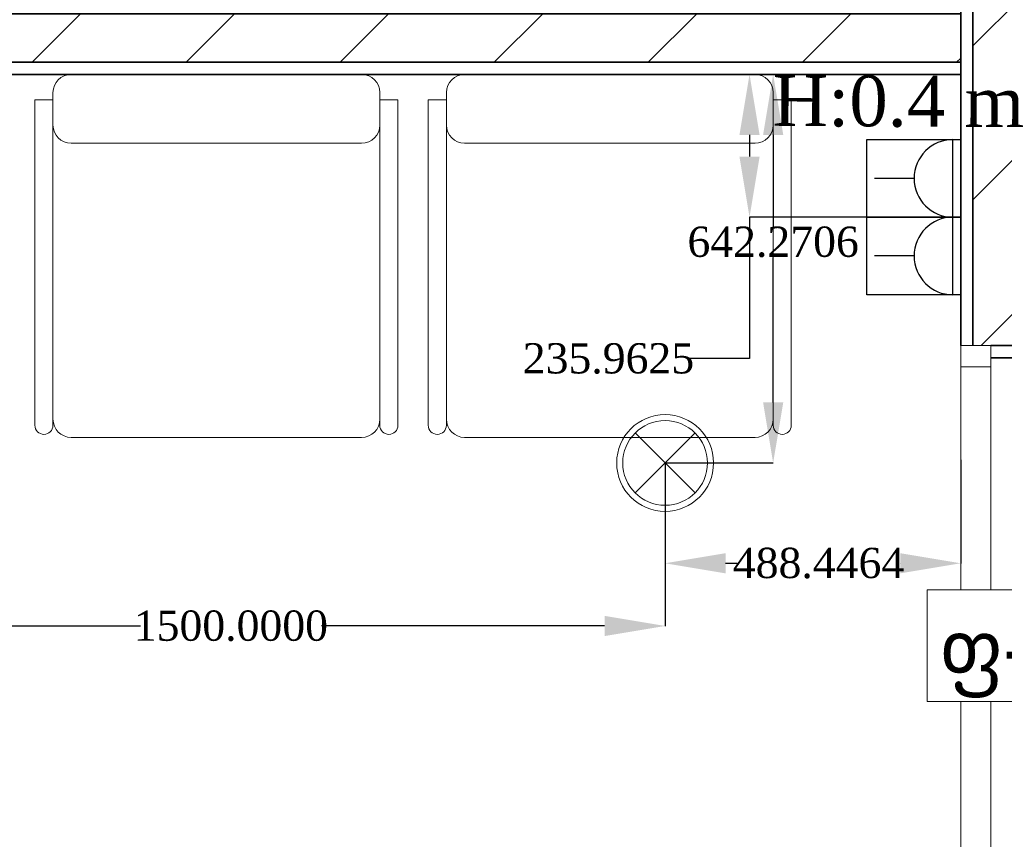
# Model space of a CAD drawing. Header units: inches. Extents: x -78787 to 29484, y -9517 to 23232.
# Tile 29 of 256: x -11399 to -9772, y -3499 to -2144. Entities that reach past the tile are written whole.
import ezdxf

# ---------------------------------------------------------------- set-up
doc = ezdxf.new("R2010")
doc.units = ezdxf.units.IN
doc.header["$MEASUREMENT"] = 0
doc.set_wipeout_variables(frame=1)
doc.linetypes.add('Hidden', pattern=[317.5, 211.666667, -105.833333])
for name, color, linetype in [('- განათება', 7, 'Continuous'), ('- საშტეფცელო როზეტები', 7, 'Continuous'), ('New_Structural - Bearing', 7, 'Continuous'), ('Structural - Bearing', 7, 'Continuous')]:
    doc.layers.add(name, color=color, linetype=linetype)
for name, color, linetype, lineweight in [('New_Annotation - Text_Pen_No__20', 1, 'Continuous', 0), ('New_Archicad Windows_Pen_No__1', 7, 'Continuous', 13), ('New_Interior - Furniture _Pen_No__1', 7, 'Continuous', 13), ('New_Structural - Bearing_Pen_No__1', 7, 'Continuous', 13), ('New_Structural - Bearing_Pen_No__6', 5, 'Continuous', 35)]:
    doc.layers.add(name, color=color, linetype=linetype, lineweight=lineweight)
for name, color, linetype, lineweight, true_color in [('New_Interior - Lamp_Pen_No__77', 7, 'Continuous', 20, 0xffeb28), ('New_Structural - Bearing_Pen_No__57', 7, 'Continuous', 25, 0xdcd214), ('Structural - Bearing_Pen_No__102', 7, 'Continuous', 13, 0xcccccc)]:
    doc.layers.add(name, color=color, linetype=linetype, lineweight=lineweight, true_color=true_color)
doc.styles.add('GENERATED_STYLE_2', font='txt')
doc.styles.get("Standard").update_dxf_attribs({"font": 'arial.ttf'})
doc.dimstyles.get("Standard").update_dxf_attribs({"dimtxt": 0.18, "dimasz": 0.18, "dimexe": 0.18, "dimexo": 0.0625, "dimgap": 0.09, "dimtad": 0, "dimtih": 1, "dimtoh": 1, "dimdec": 4, "dimzin": 0, "dimdsep": 46, "dimtxsty": 'Standard', "dimcen": 0.09, "dimadec": 0, "dimazin": 0, "dimtfac": 1, "dimtdec": 4, "dimtofl": 0, "dimtmove": 0, "dimatfit": 3, "dimfxl": 1, "dimtolj": 1, "dimtzin": 0, "dimarcsym": 0})
pattern_1 = [(45, (0, 0), (-127.2792, 127.2792), [])]

# ---------------------------------------------------------------- blocks, each defined once
blk = doc.blocks.new('Wall_53', base_point=(-35183.8, 18905.3))
at = {"layer": 'New_Structural - Bearing_Pen_No__57', "linetype": 'Continuous', "lineweight": 25, "true_color": 0xdcd214}
h = blk.add_hatch(dxfattribs=at)
h.set_pattern_fill('MASONRY_BLOCK', color=52, style=0, pattern_type=2)
h.set_pattern_definition(pattern_1)
h.paths.add_polyline_path([(-37945.7, 18885.3), (-38025.7, 18885.3), (-38025.7, 18805.3)])
h = blk.add_hatch(dxfattribs=at)
h.set_pattern_fill('MASONRY_BLOCK', color=52, style=0, pattern_type=2)
h.set_pattern_definition(pattern_1)
h.paths.add_polyline_path([(-37945.7, 18885.3), (-38025.7, 18805.3), (-37945.7, 18805.3)])
h = blk.add_hatch(dxfattribs=at)
h.set_pattern_fill('MASONRY_BLOCK', color=52, style=0, pattern_type=2)
h.set_pattern_definition(pattern_1)
h.paths.add_polyline_path([(-37945.7, 18885.3), (-37945.7, 18805.3), (-35183.8, 18805.3), (-35183.8, 18885.3)])
at = {"layer": 'New_Structural - Bearing_Pen_No__1', "color": 7, "linetype": 'Continuous', "lineweight": 13, "flags": 128}
for points in [[(-35183.8, 18905.3), (-35183.8, 18885.3)], [(-35183.8, 18885.3), (-35183.8, 18805.3)], [(-38045.7, 18785.3), (-38045.7, 18805.3)], [(-35183.8, 18805.3), (-35183.8, 18785.3)]]:
    blk.add_lwpolyline(points, dxfattribs=at)
at = {"layer": 'New_Structural - Bearing_Pen_No__6', "color": 5, "linetype": 'Continuous', "lineweight": 35}
for p, q in [((-37945.7, 18905.3), (-37945.7, 18885.3)), ((-38025.7, 18885.3), (-38025.7, 18805.3)), ((-35183.8, 18885.3), (-37945.7, 18885.3)), ((-38025.7, 18805.3), (-37945.7, 18805.3)), ((-37945.7, 18805.3), (-35183.8, 18805.3))]:
    blk.add_line(p, q, dxfattribs=at)
at = {"layer": 'New_Structural - Bearing_Pen_No__6', "color": 5, "linetype": 'Continuous', "lineweight": 35, "flags": 128}
for points in [[(-35183.8, 18905.3), (-37925.7, 18905.3)], [(-38045.7, 18785.3), (-35183.8, 18785.3)]]:
    blk.add_lwpolyline(points, dxfattribs=at)
blk = doc.blocks.new('Horizontal Multi-Sash Window_8')
at = {"layer": 'New_Archicad Windows_Pen_No__1', "color": 7, "linetype": 'Continuous', "lineweight": 13}
for p, q in [((-500, 70), (-480, 70)), ((-480, 70), (480, 70)), ((-480, 0), (-480, 70)), ((500, 70), (480, 70)), ((480, 0), (480, 70)), ((-500, 0), (-465, 0)), ((-500, 0), (-500, -30)), ((-500, 0), (-500, -30)), ((-465, 0), (-465, -50)), ((-465, 0), (465, 0)), ((465, -50), (465, 0)), ((465, 0), (500, 0)), ((500, 0), (500, -30)), ((500, 0), (500, -30)), ((-500, -30), (-500, -50)), ((-500, -30), (-500, -50)), ((500, -30), (500, -50)), ((500, -30), (500, -50)), ((-500, -50), (500, -50)), ((-465, -50), (-500, -50)), ((465, -50), (-465, -50)), ((500, -50), (465, -50))]:
    blk.add_line(p, q, dxfattribs=at)
blk = doc.blocks.new('Wall_103', base_point=(-35063.8, 16036.9))
at = {"layer": 'New_Structural - Bearing_Pen_No__57', "linetype": 'Continuous', "lineweight": 25, "true_color": 0xdcd214}
h = blk.add_hatch(dxfattribs=at)
h.set_pattern_fill('MASONRY_BLOCK', color=52, style=0, pattern_type=2)
h.set_pattern_definition(pattern_1)
h.paths.add_polyline_path([(-35163.8, 18336.9), (-35133.8, 18336.9), (-35083.8, 18336.9), (-35083.8, 19793), (-35163.8, 19793)])
at = {"layer": 'New_Structural - Bearing_Pen_No__1', "color": 7, "linetype": 'Continuous', "lineweight": 13}
for p, q in [((-35163.8, 18336.9), (-35183.8, 18336.9)), ((-35133.8, 18336.9), (-35163.8, 18336.9)), ((-35133.8, 18336.9), (-35133.8, 18316.9))]:
    blk.add_line(p, q, dxfattribs=at)
at = {"layer": 'New_Structural - Bearing_Pen_No__6', "color": 5, "linetype": 'Continuous', "lineweight": 35}
for p, q in [((-35163.8, 19793), (-35163.8, 18336.9)), ((-35083.8, 18336.9), (-35133.8, 18336.9)), ((-35133.8, 18316.9), (-35063.8, 18316.9))]:
    blk.add_line(p, q, dxfattribs=at)
at = {"layer": 'New_Structural - Bearing_Pen_No__6', "color": 5, "linetype": 'Continuous', "lineweight": 35, "flags": 128}
blk.add_lwpolyline([(-35183.8, 20488), (-35183.8, 18336.9)], dxfattribs=at)
at = {"layer": 'New_Archicad Windows_Pen_No__1', "color": 7, "linetype": 'Continuous', "lineweight": 13, "xscale": -1, "zscale": 1000, "rotation": 270}
blk.add_blockref('Horizontal Multi-Sash Window_8', (-35133.8, 17836.9), dxfattribs=at)
blk = doc.blocks.new('Armchair 02')
at = {"layer": 'New_Interior - Furniture _Pen_No__1', "color": 7, "linetype": 'Continuous', "lineweight": 13}
for p, q in [((60, 600), (300, 600)), ((540, 600), (300, 600)), ((30, 558), (30, 570)), ((570, 558), (570, 570)), ((0, 20), (0, 558)), ((0, 558), (30, 558)), ((30, 30), (30, 558)), ((600, 558), (570, 558)), ((570, 30), (570, 558)), ((600, 20), (600, 558)), ((300, 486.2), (60, 486.2)), ((300, 486.2), (540, 486.2)), ((30, 30), (30, 20)), ((570, 30), (570, 20)), ((300, 0), (60, 0)), ((300, 0), (540, 0))]:
    blk.add_line(p, q, dxfattribs=at)
for centre, radius, start, end in [((60, 570), 30, 90, 180), ((540, 570), 30, 0, 90), ((60, 516.2), 30, 180, 270), ((540, 516.2), 30, 270, 0), ((15, 20), 15, 180, 0), ((60, 30), 30, 180, 270), ((540, 30), 30, 270, 0), ((585, 20), 15, 180, 0)]:
    blk.add_arc(centre, radius, start, end, dxfattribs=at)
blk = doc.blocks.new('Beam_7', base_point=(-35008.8, 14663))
at = {"layer": 'Structural - Bearing_Pen_No__102', "color": 254, "linetype": 'Hidden', "lineweight": 13, "true_color": 0xcccccc}
blk.add_line((-35183.8, 14838), (-35183.8, 20488), dxfattribs=at)
blk = doc.blocks.new('2-იანი ჩარჩო')
at = {"layer": '- საშტეფცელო როზეტები', "color": 5}
blk.add_line((8600.4, 3737), (8600.4, 3582), dxfattribs=at)
for points in [[(8472.1, 3582), (8472.1, 3737), (8600.4, 3737)], [(8600.4, 3737), (8728.7, 3737), (8728.7, 3582), (8600.4, 3582)], [(8600.4, 3582), (8472.1, 3582)]]:
    blk.add_lwpolyline(points, dxfattribs=at)
blk = doc.blocks.new('- საშტეფცელო როზეტი IP22')
at = {"layer": '- საშტეფცელო როზეტები', "color": 5}
for p, q in [((8536.7, 3822.7), (8536.7, 3888.1)), ((8472.6, 3758.6), (8600.9, 3758.6))]:
    blk.add_line(p, q, dxfattribs=at)
blk.add_arc((8536.7, 3758.6), 64.1, 0, 180, dxfattribs=at)
blk = doc.blocks.new('Recessed Spot')
at = {"layer": 'New_Interior - Lamp_Pen_No__77', "color": 2, "linetype": 'Continuous', "lineweight": 20, "true_color": 0xffeb28}
for q in [(-49.5, 49.5), (49.5, 49.5), (-49.5, -49.5), (49.5, -49.5)]:
    blk.add_line((0, 0), q, dxfattribs=at)
at = {"layer": 'New_Interior - Lamp_Pen_No__77', "color": 2, "linetype": 'Continuous', "lineweight": 20, "true_color": 0xffeb28, "flags": 128}
blk.add_lwpolyline([(80, 0, 1), (-80, 0, 1)], format="xyb", close=True, dxfattribs=at)
at = {"layer": 'New_Interior - Lamp_Pen_No__77', "color": 2, "linetype": 'Continuous', "lineweight": 20, "true_color": 0xffeb28}
blk.add_circle((0, 0), 70, dxfattribs=at)
blk = doc.blocks.new('*D674')
at = {"layer": '- განათება', "color": 0, "lineweight": -2, "transparency": 16777216}
for p, q in [((-10332.5, -2876.7), (-10332.5, -3042.7)), ((-9844.1, -2871.6), (-9844.1, -3042.7)), ((-10232.5, -3042.5), (-10213.7, -3042.5)), ((-9944.1, -3042.5), (-9944.3, -3042.5))]:
    blk.add_line(p, q, dxfattribs=at)
at = {"layer": '- განათება', "color": 0, "transparency": 16777216}
for points in [[(-10232.5, -3025.8), (-10232.5, -3059.2), (-10332.5, -3042.5)], [(-9944.1, -3025.8), (-9944.1, -3059.2), (-9844.1, -3042.5)]]:
    blk.add_solid(points, dxfattribs=at)
at = {"layer": 'Defpoints', "color": 0, "transparency": 16777216}
for p in [(-10332.5, -2876.6), (-9844.1, -2871.5), (-10332.5, -3042.5)]:
    blk.add_point(p, dxfattribs=at)
at = {"layer": '- განათება', "color": 0, "transparency": 16777216, "insert": (-10079, -3042.5), "char_height": 50, "attachment_point": 5}
blk.add_mtext('\\A1;{\\fSylfaen|b0|i0|c0|p18;488.4464}', dxfattribs=at)
blk = doc.blocks.new('*D675')
at = {"layer": '- განათება', "color": 0, "lineweight": -2, "transparency": 16777216}
for p, q in [((-9942.6, -2234.4), (-10154.2, -2234.4)), ((-10154, -2334.4), (-10154, -2485.8)), ((-10154, -2776.6), (-10154, -2537.2)), ((-10332.5, -2876.6), (-10153.8, -2876.6))]:
    blk.add_line(p, q, dxfattribs=at)
at = {"layer": '- განათება', "color": 0, "transparency": 16777216}
for points in [[(-10170.6, -2334.4), (-10137.3, -2334.4), (-10154, -2234.4)], [(-10170.6, -2776.6), (-10137.3, -2776.6), (-10154, -2876.6)]]:
    blk.add_solid(points, dxfattribs=at)
at = {"layer": 'Defpoints', "color": 0, "transparency": 16777216}
for p in [(-10154, -2234.4), (-9942.5, -2234.4), (-10332.5, -2876.6)]:
    blk.add_point(p, dxfattribs=at)
at = {"layer": '- განათება', "color": 0, "transparency": 16777216, "insert": (-10154, -2511.5), "char_height": 50, "attachment_point": 5}
blk.add_mtext('\\A1;{\\fSylfaen|b0|i0|c0|p18;642.2706}', dxfattribs=at)
blk = doc.blocks.new('*D676')
at = {"layer": '- განათება', "color": 0, "lineweight": -2, "transparency": 16777216}
for p, q in [((-11832.5, -2876.7), (-11832.5, -3146.3)), ((-10332.5, -2876.7), (-10332.5, -3146.3)), ((-11732.5, -3146.1), (-11199.6, -3146.1)), ((-10432.5, -3146.1), (-10900.4, -3146.1))]:
    blk.add_line(p, q, dxfattribs=at)
at = {"layer": '- განათება', "color": 0, "transparency": 16777216}
for points in [[(-11732.5, -3129.4), (-11732.5, -3162.8), (-11832.5, -3146.1)], [(-10432.5, -3129.4), (-10432.5, -3162.8), (-10332.5, -3146.1)]]:
    blk.add_solid(points, dxfattribs=at)
at = {"layer": 'Defpoints', "color": 0, "transparency": 16777216}
for p in [(-11832.5, -2876.6), (-10332.5, -2876.6), (-11832.5, -3146.1)]:
    blk.add_point(p, dxfattribs=at)
at = {"layer": '- განათება', "color": 0, "transparency": 16777216, "insert": (-11050, -3146.1), "char_height": 50, "attachment_point": 5}
blk.add_mtext('\\A1;{\\fSylfaen|b0|i0|c0|p18;1500.0000}', dxfattribs=at)
blk = doc.blocks.new('*D1202')
at = {"layer": '- საშტეფცელო როზეტები', "color": 0, "lineweight": -2, "transparency": 16777216}
for p, q in [((-9844.1, -2234.4), (-10193.2, -2234.4)), ((-10193, -2334.4), (-10193, -2370.3)), ((-9844.1, -2470.3), (-10193.2, -2470.3)), ((-10193, -2470.3), (-10193, -2704.2)), ((-10193, -2704.2), (-10293, -2704.2))]:
    blk.add_line(p, q, dxfattribs=at)
at = {"layer": '- საშტეფცელო როზეტები', "color": 0, "transparency": 16777216}
for points in [[(-10209.7, -2334.4), (-10176.4, -2334.4), (-10193, -2234.4)], [(-10209.7, -2370.3), (-10176.4, -2370.3), (-10193, -2470.3)]]:
    blk.add_solid(points, dxfattribs=at)
at = {"layer": 'Defpoints', "color": 0, "transparency": 16777216}
for p in [(-9844.1, -2234.4), (-10193, -2470.3), (-9844.1, -2470.3)]:
    blk.add_point(p, dxfattribs=at)
at = {"layer": '- საშტეფცელო როზეტები', "color": 0, "transparency": 16777216, "insert": (-10426.1, -2704.2), "char_height": 50, "attachment_point": 5}
blk.add_mtext('\\A1;{\\fSylfaen|b0|i0|c0|p18;235.9625}', dxfattribs=at)

msp = doc.modelspace()

# ---------------------------------------------------------------- block references
at = {"layer": '- განათება', "color": 2, "linetype": 'Continuous', "lineweight": 20, "true_color": 0xffeb28, "zscale": 1000}
msp.add_blockref('Recessed Spot', (-10332.51489, -2876.64486), dxfattribs=at)
at = {"layer": '- საშტეფცელო როზეტები', "color": 5, "rotation": 89.99999999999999}
msp.add_blockref('2-იანი ჩარჩო', (-6262.09602, -11070.72214), dxfattribs=at)
at = {"layer": '- საშტეფცელო როზეტები', "rotation": 89.99999999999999}
for p in [(-6098.48265, -10942.94493), (-6098.48265, -11071.21188)]:
    msp.add_blockref('- საშტეფცელო როზეტი IP22', p, dxfattribs=at)
at = {"layer": 'New_Interior - Furniture _Pen_No__1', "color": 7, "linetype": 'Continuous', "lineweight": 13, "zscale": 1000}
for p in [(-11373.97604, -2834.37431), (-10723.97604, -2834.37431)]:
    msp.add_blockref('Armchair 02', p, dxfattribs=at)
at = {"layer": 'New_Structural - Bearing', "color": 7, "lineweight": 35}
for name, p in [('Wall_103', (-9724.06848, -4982.69351)), ('Wall_53', (-9844.06848, -2114.37431))]:
    msp.add_blockref(name, p, dxfattribs=at)
at = {"layer": 'Structural - Bearing', "color": 254, "lineweight": 13, "true_color": 0xcccccc}
msp.add_blockref('Beam_7', (-9669.06848, -6356.64486), dxfattribs=at)

# ---------------------------------------------------------------- texts
at = {"layer": '- საშტეფცელო როზეტები', "color": 5, "insert": (-9738.9153, -2237.63357), "char_height": 83.9644685, "attachment_point": 3, "rotation": 359.68932566}
msp.add_mtext_dynamic_manual_height_columns('{\\fSylfaen|b0|i0|c0|p18;H:0.4 m}', width=710.9466492, gutter_width=1.70068, heights=[0], dxfattribs=at)

# ---------------------------------------------------------------- dimensions: what is measured, and where the dimension line sits
at = {"layer": '- განათება', "color": 1}
for base, p1, p2, angle, picture, middle in [((-10153.976039, -2234.374307), (-10332.514889, -2876.644862), (-9942.5, -2234.374307), 90, '*D675', (-10153.976039, -2511.5)), ((-11832.51489, -3146.1012), (-10332.51489, -2876.64486), (-11832.51489, -2876.64486), 180, '*D676', (-11050, -3146.1012)), ((-10332.51489, -3042.5), (-9844.06848, -2871.5), (-10332.51489, -2876.64486), 180, '*D674', (-10079, -3042.5))]:
    dim = msp.add_linear_dim(base=base, p1=p1, p2=p2, angle=angle, text='{\\fSylfaen|b0|i0|c0|p18;<>}', dimstyle='Standard', override={"dimtxt": 50, "dimasz": 100}, dxfattribs=at)
    dim.commit()
    dim.dimension.update_dxf_attribs({"geometry": picture, "text_midpoint": middle, "dimtype": 160})
at = {"layer": '- საშტეფცელო როზეტები', "color": 1}
dim = msp.add_linear_dim(base=(-10193.02786, -2470.3368), p1=(-9844.06848, -2234.37431), p2=(-9844.06848, -2470.3368), angle=270, text='{\\fSylfaen|b0|i0|c0|p18;<>}', dimstyle='Standard', override={"dimtxt": 50, "dimasz": 100}, dxfattribs=at)
dim.commit()
dim.dimension.update_dxf_attribs({"geometry": '*D1202', "text_midpoint": (-10426.09733, -2704.15588), "dimtype": 160})

# ---------------------------------------------------------------- next in the draw order: wipeouts: each hides what was drawn before it
at = {"color": 1, "linetype": 'Continuous', "lineweight": 0, "ltscale": 196975.292573}
msp.add_wipeout([(-9899.57667, -3271.05143), (-9633.83117, -3271.05143), (-9633.83117, -3086.20179), (-9899.57667, -3086.20179)], dxfattribs=at).dxf.layer = 'New_Annotation - Text_Pen_No__20'

# ---------------------------------------------------------------- next in the draw order: linework, layer by layer
at = {"layer": 'New_Annotation - Text_Pen_No__20', "color": 1, "linetype": 'Continuous', "lineweight": 0, "flags": 128}
msp.add_lwpolyline([(-9899.57667, -3271.05143), (-9633.83117, -3271.05143), (-9633.83117, -3086.20179), (-9899.57667, -3086.20179), (-9899.57667, -3271.05143)], close=True, dxfattribs=at)

# ---------------------------------------------------------------- next in the draw order: texts
at = {"layer": 'New_Annotation - Text_Pen_No__20', "color": 1, "linetype": 'Continuous', "lineweight": 0, "insert": (-9766.70392, -3132.86845), "char_height": 100, "attachment_point": 2, "style": 'GENERATED_STYLE_2'}
msp.add_mtext('\\A1;{\\pqc;\\fBOG 2018|b0|i0|c0|p0;\\W1.000000;ფ-\\fBOG 2018|b0|i0|c0|p0;\\W1.000000;4}', dxfattribs=at)

doc.saveas('drawing.dxf')
